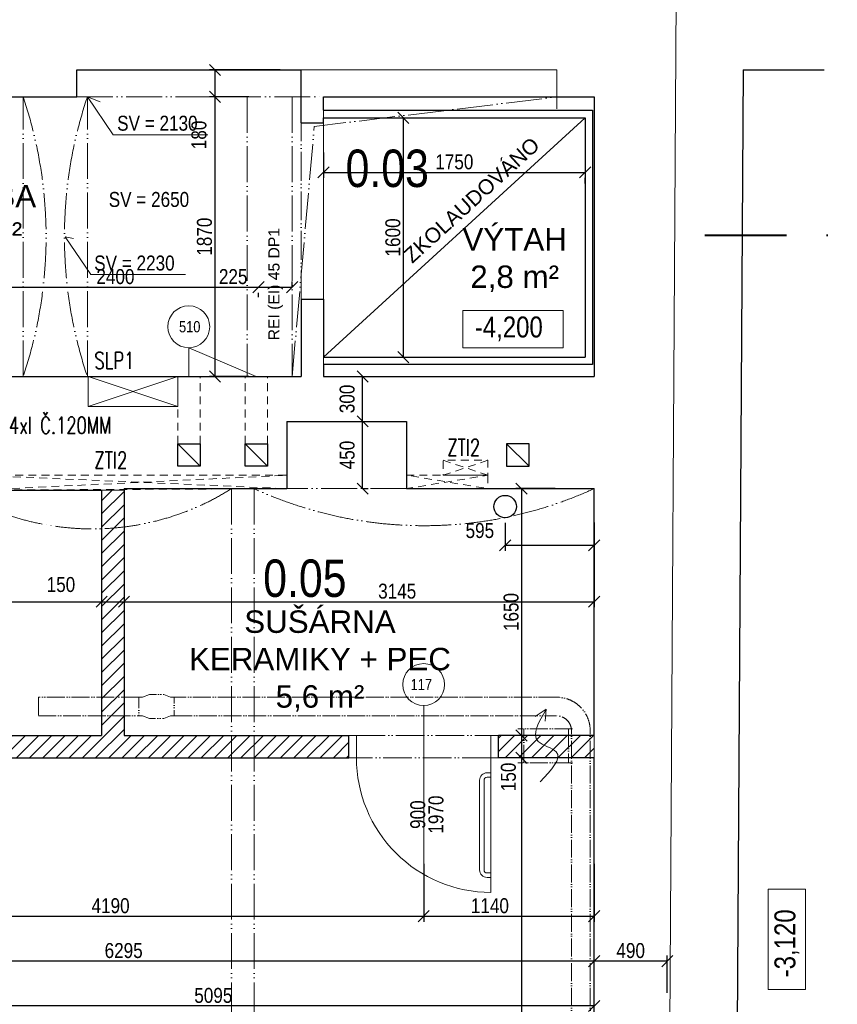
# Model space of a CAD drawing. Header units: millimetres. Extents: x -300958 to -108039, y 30118 to 292543.
# Tile 109 of 256: x -221116 to -215645, y 119277 to 125861. Entities that reach past the tile are written whole.
import ezdxf
from ezdxf.enums import TextEntityAlignment as Align

# ---------------------------------------------------------------- set-up
doc = ezdxf.new("R2010")
doc.units = ezdxf.units.MM
doc.header["$MEASUREMENT"] = 0
for name, pattern in [('ACAD_ISO05W100', [33, 24, -3, 0, -3, 0, -3]), ('DGN Style 2', [879.857395, 527.914437, -351.942958]), ('DGN Style 4', [1094.119168, 546.717885, -273.358943, 0.683397, -273.358943])]:
    doc.linetypes.add(name, pattern=pattern)
doc.layers.get('0').update_dxf_attribs({"lineweight": 13})
doc.layers.get('Defpoints').update_dxf_attribs({"color": 3, "lineweight": 13})
for name, color, linetype, lineweight in [('dims', 7, 'Continuous', 9), ('dvere', 7, 'Continuous', 9), ('ETAPY', 7, 'Continuous', 0), ('legenda', 7, 'Continuous', 13), ('Materiály', 1, 'Continuous', 13), ('navrh', 1, 'Continuous', 9), ('popis', 7, 'Continuous', 9), ('PSV', 7, 'Continuous', 13), ('rez', 7, 'Continuous', 13), ('STAVEBNÍ ÚPRAVY', 7, 'Continuous', 13), ('tenka', 7, 'Continuous', 13), ('texts', 3, 'Continuous', 30), ('výškové kóty', 7, 'Continuous', 13), ('walls', 7, 'Continuous', 13), ('zarizovaky', 5, 'Continuous', 9), ('zařizovací předměty', 7, 'Continuous', 9)]:
    doc.layers.add(name, color=color, linetype=linetype, lineweight=lineweight)
doc.styles.add('GENERATED_STYLE_8', font='arial.ttf')
doc.styles.get("Standard").update_dxf_attribs({"font": 'txt.shx'})
doc.styles.add('STYLE-0', font='ARIALN.TTF')
doc.styles.add('Style-Arial', font='arial.ttf')
doc.dimstyles.new('arch', dxfattribs={"dimscale": 50, "dimtxt": 2.5, "dimasz": 2.5, "dimexe": 1.25, "dimexo": 0.9, "dimtad": 1, "dimdec": 0, "dimtxsty": 'STYLE-0', "dimblk": 'ARCHTICK', "dimcen": 2.5, "dimadec": 0, "dimazin": 0, "dimtfac": 1, "dimtdec": 0, "dimtmove": 2, "dimatfit": 3, "dimldrblk": 'ARCHTICK', "dimfxl": 0, "dimarcsym": 0})

# ---------------------------------------------------------------- blocks, each defined once
blk = doc.blocks.new('_ArchTick')
at = {"color": 0, "linetype": 'ByBlock', "flags": 128}
blk.add_lwpolyline([(-0.5, -0.5), (0.5, 0.5)], dxfattribs=at)
blk = doc.blocks.new('*D241')
at = {"layer": 'Defpoints', "color": 0, "linetype": 'Continuous'}
for p in [(-217457.6, 122725), (-217757.6, 121075), (-217457.6, 121075)]:
    blk.add_point(p, dxfattribs=at)
at = {"layer": 'dims', "color": 0, "linetype": 'Continuous', "lineweight": -2}
for p, q in [((-217532.6, 122725), (-217795.1, 122725)), ((-217757.6, 122725), (-217757.6, 121075)), ((-217532.6, 121075), (-217795.1, 121075))]:
    blk.add_line(p, q, dxfattribs=at)
at = {"layer": 'dims', "color": 0, "linetype": 'Continuous', "lineweight": -2, "xscale": 75, "yscale": 75, "zscale": 75}
for p, rotation in [((-217757.6, 122725), 90), ((-217757.6, 121075), 270)]:
    blk.add_blockref('_ArchTick', p, dxfattribs=dict(at, rotation=rotation))
at = {"layer": 'dims', "color": 0, "linetype": 'Continuous', "insert": (-217827.4, 121900), "char_height": 100, "attachment_point": 5, "rotation": 90, "style": 'STYLE-0'}
blk.add_mtext('1650', dxfattribs=at)
blk = doc.blocks.new('*D242')
at = {"layer": 'Defpoints', "color": 0, "linetype": 'Continuous'}
for p in [(-223567.6, 119565.7), (-223567.6, 119321.6), (-217272.6, 119321.6)]:
    blk.add_point(p, dxfattribs=at)
at = {"layer": 'dims', "color": 0, "linetype": 'Continuous', "lineweight": -2}
for p, q in [((-223567.6, 119396.6), (-223567.6, 119603.2)), ((-217272.6, 119396.6), (-217272.6, 119603.2)), ((-217272.6, 119565.7), (-223567.6, 119565.7))]:
    blk.add_line(p, q, dxfattribs=at)
at = {"layer": 'dims', "color": 0, "linetype": 'Continuous', "lineweight": -2, "xscale": 75, "yscale": 75, "zscale": 75, "rotation": 180}
blk.add_blockref('_ArchTick', (-223567.6, 119565.7), dxfattribs=at)
at = {"layer": 'dims', "color": 0, "linetype": 'Continuous', "lineweight": -2, "xscale": 75, "yscale": 75, "zscale": 75}
blk.add_blockref('_ArchTick', (-217272.6, 119565.7), dxfattribs=at)
at = {"layer": 'dims', "color": 0, "linetype": 'Continuous', "insert": (-220420.1, 119635.6), "char_height": 100, "attachment_point": 5, "style": 'STYLE-0'}
blk.add_mtext('6295', dxfattribs=at)
blk = doc.blocks.new('*D243')
at = {"layer": 'Defpoints', "color": 0, "linetype": 'Continuous'}
for p in [(-218911, 123175), (-218821, 123175), (-218897.6, 122725)]:
    blk.add_point(p, dxfattribs=at)
at = {"layer": 'dims', "color": 0, "linetype": 'Continuous', "lineweight": -2}
for p, q in [((-218836, 123175), (-218783.5, 123175)), ((-218821, 122725), (-218821, 123175)), ((-218822.6, 122725), (-218783.5, 122725))]:
    blk.add_line(p, q, dxfattribs=at)
at = {"layer": 'dims', "color": 0, "linetype": 'Continuous', "lineweight": -2, "xscale": 75, "yscale": 75, "zscale": 75}
for p, rotation in [((-218821, 123175), 90), ((-218821, 122725), 270)]:
    blk.add_blockref('_ArchTick', p, dxfattribs=dict(at, rotation=rotation))
at = {"layer": 'dims', "color": 0, "linetype": 'Continuous', "insert": (-218924.4, 122950), "char_height": 100, "attachment_point": 5, "rotation": 90, "style": 'STYLE-0'}
blk.add_mtext('450', dxfattribs=at)
blk = doc.blocks.new('*D244')
at = {"layer": 'Defpoints', "color": 0, "linetype": 'Continuous'}
for p in [(-219517.6, 124079.9), (-219517.6, 124072.7), (-221917.6, 123754.9)]:
    blk.add_point(p, dxfattribs=at)
at = {"layer": 'dims', "color": 0, "linetype": 'Continuous', "lineweight": -2}
for p, q in [((-221917.6, 123829.9), (-221917.6, 124110.2)), ((-221917.6, 124072.7), (-219517.6, 124072.7)), ((-219517.6, 124004.9), (-219517.6, 124035.2))]:
    blk.add_line(p, q, dxfattribs=at)
at = {"layer": 'dims', "color": 0, "linetype": 'Continuous', "lineweight": -2, "xscale": 75, "yscale": 75, "zscale": 75, "rotation": 180}
blk.add_blockref('_ArchTick', (-221917.6, 124072.7), dxfattribs=at)
at = {"layer": 'dims', "color": 0, "linetype": 'Continuous', "lineweight": -2, "xscale": 75, "yscale": 75, "zscale": 75}
blk.add_blockref('_ArchTick', (-219517.6, 124072.7), dxfattribs=at)
at = {"layer": 'dims', "color": 0, "linetype": 'Continuous', "insert": (-220475.1, 124142.5), "char_height": 100, "attachment_point": 5, "style": 'STYLE-0'}
blk.add_mtext('2400', dxfattribs=at)
blk = doc.blocks.new('*D245')
at = {"layer": 'Defpoints', "color": 0, "linetype": 'Continuous'}
for p in [(-219297.9, 125525), (-219809.3, 125345), (-219507.6, 125345)]:
    blk.add_point(p, dxfattribs=at)
at = {"layer": 'dims', "color": 0, "linetype": 'Continuous', "lineweight": -2}
for p, q in [((-219372.9, 125525), (-219846.8, 125525)), ((-219809.3, 125525), (-219809.3, 125345)), ((-219582.6, 125345), (-219846.8, 125345))]:
    blk.add_line(p, q, dxfattribs=at)
at = {"layer": 'dims', "color": 0, "linetype": 'Continuous', "lineweight": -2, "xscale": 75, "yscale": 75, "zscale": 75}
for p, rotation in [((-219809.3, 125525), 90), ((-219809.3, 125345), 270)]:
    blk.add_blockref('_ArchTick', p, dxfattribs=dict(at, rotation=rotation))
at = {"layer": 'dims', "color": 0, "linetype": 'Continuous', "insert": (-219916, 125090.6), "char_height": 100, "attachment_point": 5, "rotation": 90, "style": 'STYLE-0'}
blk.add_mtext('180', dxfattribs=at)
blk = doc.blocks.new('*D246')
at = {"layer": 'Defpoints', "color": 0, "linetype": 'Continuous'}
for p in [(-219292.6, 124072.7), (-219517.6, 124035.2), (-219292.6, 123994.7)]:
    blk.add_point(p, dxfattribs=at)
at = {"layer": 'dims', "color": 0, "linetype": 'Continuous', "lineweight": -2}
for p, q in [((-219517.6, 124072.7), (-219292.6, 124072.7)), ((-219292.6, 124069.7), (-219292.6, 124110.2))]:
    blk.add_line(p, q, dxfattribs=at)
at = {"layer": 'dims', "color": 0, "linetype": 'Continuous', "lineweight": -2, "xscale": 75, "yscale": 75, "zscale": 75, "rotation": 180}
blk.add_blockref('_ArchTick', (-219517.6, 124072.7), dxfattribs=at)
at = {"layer": 'dims', "color": 0, "linetype": 'Continuous', "lineweight": -2, "xscale": 75, "yscale": 75, "zscale": 75}
blk.add_blockref('_ArchTick', (-219292.6, 124072.7), dxfattribs=at)
at = {"layer": 'dims', "color": 0, "linetype": 'Continuous', "insert": (-219687.4, 124142.5), "char_height": 100, "attachment_point": 5, "style": 'STYLE-0'}
blk.add_mtext('225', dxfattribs=at)
blk = doc.blocks.new('*D247')
at = {"layer": 'Defpoints', "color": 0, "linetype": 'Continuous'}
for p in [(-217867.6, 122571.5), (-217272.6, 122574.8), (-217272.6, 122346.2)]:
    blk.add_point(p, dxfattribs=at)
at = {"layer": 'dims', "color": 0, "linetype": 'Continuous', "lineweight": -2}
for p, q in [((-217867.6, 122496.5), (-217867.6, 122308.7)), ((-217272.6, 122499.8), (-217272.6, 122308.7)), ((-217867.6, 122346.2), (-217272.6, 122346.2))]:
    blk.add_line(p, q, dxfattribs=at)
at = {"layer": 'dims', "color": 0, "linetype": 'Continuous', "lineweight": -2, "xscale": 75, "yscale": 75, "zscale": 75, "rotation": 180}
blk.add_blockref('_ArchTick', (-217867.6, 122346.2), dxfattribs=at)
at = {"layer": 'dims', "color": 0, "linetype": 'Continuous', "lineweight": -2, "xscale": 75, "yscale": 75, "zscale": 75}
blk.add_blockref('_ArchTick', (-217272.6, 122346.2), dxfattribs=at)
at = {"layer": 'dims', "color": 0, "linetype": 'Continuous', "insert": (-218036.7, 122444.4), "char_height": 100, "attachment_point": 5, "style": 'STYLE-0'}
blk.add_mtext('595', dxfattribs=at)
blk = doc.blocks.new('*D248')
at = {"layer": 'Defpoints', "color": 0, "linetype": 'Continuous'}
for p in [(-219507.6, 125345), (-219809.3, 123475), (-219507.6, 123475)]:
    blk.add_point(p, dxfattribs=at)
at = {"layer": 'dims', "color": 0, "linetype": 'Continuous', "lineweight": -2}
for p, q in [((-219582.6, 125345), (-219846.8, 125345)), ((-219809.3, 125345), (-219809.3, 123475)), ((-219582.6, 123475), (-219846.8, 123475))]:
    blk.add_line(p, q, dxfattribs=at)
at = {"layer": 'dims', "color": 0, "linetype": 'Continuous', "lineweight": -2, "xscale": 75, "yscale": 75, "zscale": 75}
for p, rotation in [((-219809.3, 125345), 90), ((-219809.3, 123475), 270)]:
    blk.add_blockref('_ArchTick', p, dxfattribs=dict(at, rotation=rotation))
at = {"layer": 'dims', "color": 0, "linetype": 'Continuous', "insert": (-219879.1, 124410), "char_height": 100, "attachment_point": 5, "rotation": 90, "style": 'STYLE-0'}
blk.add_mtext('1870', dxfattribs=at)
blk = doc.blocks.new('*D249')
at = {"layer": 'Defpoints', "color": 0, "linetype": 'Continuous'}
for p in [(-218911, 123475), (-218821, 123475), (-218897.6, 123175)]:
    blk.add_point(p, dxfattribs=at)
at = {"layer": 'dims', "color": 0, "linetype": 'Continuous', "lineweight": -2}
for p, q in [((-218836, 123475), (-218783.5, 123475)), ((-218821, 123175), (-218821, 123475)), ((-218822.6, 123175), (-218783.5, 123175))]:
    blk.add_line(p, q, dxfattribs=at)
at = {"layer": 'dims', "color": 0, "linetype": 'Continuous', "lineweight": -2, "xscale": 75, "yscale": 75, "zscale": 75}
for p, rotation in [((-218821, 123475), 90), ((-218821, 123175), 270)]:
    blk.add_blockref('_ArchTick', p, dxfattribs=dict(at, rotation=rotation))
at = {"layer": 'dims', "color": 0, "linetype": 'Continuous', "insert": (-218924.4, 123325), "char_height": 100, "attachment_point": 5, "rotation": 90, "style": 'STYLE-0'}
blk.add_mtext('300', dxfattribs=at)
blk = doc.blocks.new('*D256')
at = {"layer": 'Defpoints', "color": 0, "linetype": 'Continuous'}
for p in [(-223567.6, 122394.1), (-220567.6, 122394.1), (-220567.6, 121969.1)]:
    blk.add_point(p, dxfattribs=at)
at = {"layer": 'dims', "color": 0, "linetype": 'Continuous', "lineweight": -2}
for p, q in [((-223567.6, 122319.1), (-223567.6, 121931.6)), ((-220567.6, 122319.1), (-220567.6, 121931.6)), ((-223567.6, 121969.1), (-220567.6, 121969.1))]:
    blk.add_line(p, q, dxfattribs=at)
at = {"layer": 'dims', "color": 0, "linetype": 'Continuous', "lineweight": -2, "xscale": 75, "yscale": 75, "zscale": 75, "rotation": 180}
blk.add_blockref('_ArchTick', (-223567.6, 121969.1), dxfattribs=at)
at = {"layer": 'dims', "color": 0, "linetype": 'Continuous', "lineweight": -2, "xscale": 75, "yscale": 75, "zscale": 75}
blk.add_blockref('_ArchTick', (-220567.6, 121969.1), dxfattribs=at)
at = {"layer": 'dims', "color": 0, "linetype": 'Continuous', "insert": (-222067.6, 122038.9), "char_height": 100, "attachment_point": 5, "style": 'STYLE-0'}
blk.add_mtext('3000', dxfattribs=at)
blk = doc.blocks.new('*D257')
at = {"layer": 'Defpoints', "color": 0, "linetype": 'Continuous'}
for p in [(-220567.6, 122394.1), (-220417.6, 122404.1), (-220417.6, 121969.1)]:
    blk.add_point(p, dxfattribs=at)
at = {"layer": 'dims', "color": 0, "linetype": 'Continuous', "lineweight": -2}
for p, q in [((-220567.6, 122319.1), (-220567.6, 121931.6)), ((-220417.6, 122329.1), (-220417.6, 121931.6)), ((-220567.6, 121969.1), (-220417.6, 121969.1))]:
    blk.add_line(p, q, dxfattribs=at)
at = {"layer": 'dims', "color": 0, "linetype": 'Continuous', "lineweight": -2, "xscale": 75, "yscale": 75, "zscale": 75, "rotation": 180}
blk.add_blockref('_ArchTick', (-220567.6, 121969.1), dxfattribs=at)
at = {"layer": 'dims', "color": 0, "linetype": 'Continuous', "lineweight": -2, "xscale": 75, "yscale": 75, "zscale": 75}
blk.add_blockref('_ArchTick', (-220417.6, 121969.1), dxfattribs=at)
at = {"layer": 'dims', "color": 0, "linetype": 'Continuous', "insert": (-220839.8, 122083.3), "char_height": 100, "attachment_point": 5, "style": 'STYLE-0'}
blk.add_mtext('150', dxfattribs=at)
blk = doc.blocks.new('*D258')
at = {"layer": 'Defpoints', "color": 0, "linetype": 'Continuous'}
for p in [(-220417.6, 122404.1), (-217272.6, 122404.1), (-217272.6, 121969.1)]:
    blk.add_point(p, dxfattribs=at)
at = {"layer": 'dims', "color": 0, "linetype": 'Continuous', "lineweight": -2}
for p, q in [((-220417.6, 122329.1), (-220417.6, 121931.6)), ((-217272.6, 122329.1), (-217272.6, 121931.6)), ((-220417.6, 121969.1), (-217272.6, 121969.1))]:
    blk.add_line(p, q, dxfattribs=at)
at = {"layer": 'dims', "color": 0, "linetype": 'Continuous', "lineweight": -2, "xscale": 75, "yscale": 75, "zscale": 75, "rotation": 180}
blk.add_blockref('_ArchTick', (-220417.6, 121969.1), dxfattribs=at)
at = {"layer": 'dims', "color": 0, "linetype": 'Continuous', "lineweight": -2, "xscale": 75, "yscale": 75, "zscale": 75}
blk.add_blockref('_ArchTick', (-217272.6, 121969.1), dxfattribs=at)
at = {"layer": 'dims', "color": 0, "linetype": 'Continuous', "insert": (-218589.9, 122038.9), "char_height": 100, "attachment_point": 5, "style": 'STYLE-0'}
blk.add_mtext('3145', dxfattribs=at)
blk = doc.blocks.new('*D259')
at = {"layer": 'Defpoints', "color": 0, "linetype": 'Continuous'}
for p in [(-217657.6, 121075), (-217757.6, 120925), (-217472.6, 120925)]:
    blk.add_point(p, dxfattribs=at)
at = {"layer": 'dims', "color": 0, "linetype": 'Continuous', "lineweight": -2}
for p, q in [((-217732.6, 121075), (-217795.1, 121075)), ((-217757.6, 121075), (-217757.6, 120925)), ((-217547.6, 120925), (-217795.1, 120925))]:
    blk.add_line(p, q, dxfattribs=at)
at = {"layer": 'dims', "color": 0, "linetype": 'Continuous', "lineweight": -2, "xscale": 75, "yscale": 75, "zscale": 75}
for p, rotation in [((-217757.6, 121075), 90), ((-217757.6, 120925), 270)]:
    blk.add_blockref('_ArchTick', p, dxfattribs=dict(at, rotation=rotation))
at = {"layer": 'dims', "color": 0, "linetype": 'Continuous', "insert": (-217845.6, 120797.4), "char_height": 100, "attachment_point": 5, "rotation": 90, "style": 'STYLE-0'}
blk.add_mtext('150', dxfattribs=at)
blk = doc.blocks.new('*D260')
at = {"layer": 'Defpoints', "color": 0, "linetype": 'Continuous'}
for p in [(-217272.6, 120925), (-217757.6, 116980), (-217457.6, 116980)]:
    blk.add_point(p, dxfattribs=at)
at = {"layer": 'dims', "color": 0, "linetype": 'Continuous', "lineweight": -2}
for p, q in [((-217347.6, 120925), (-217795.1, 120925)), ((-217757.6, 120925), (-217757.6, 116980)), ((-217532.6, 116980), (-217795.1, 116980))]:
    blk.add_line(p, q, dxfattribs=at)
at = {"layer": 'dims', "color": 0, "linetype": 'Continuous', "lineweight": -2, "xscale": 75, "yscale": 75, "zscale": 75}
for p, rotation in [((-217757.6, 120925), 90), ((-217757.6, 116980), 270)]:
    blk.add_blockref('_ArchTick', p, dxfattribs=dict(at, rotation=rotation))
at = {"layer": 'dims', "color": 0, "linetype": 'Continuous', "insert": (-217827.4, 118952.5), "char_height": 100, "attachment_point": 5, "rotation": 90, "style": 'STYLE-0'}
blk.add_mtext('3945', dxfattribs=at)
blk = doc.blocks.new('*D520')
at = {"layer": 'Defpoints', "color": 0, "linetype": 'Continuous'}
for p in [(-217272.6, 119565.7), (-217272.6, 119393.4), (-216782.6, 119278.4)]:
    blk.add_point(p, dxfattribs=at)
at = {"layer": 'dims', "color": 0, "linetype": 'Continuous', "lineweight": -2}
for p, q in [((-217272.6, 119468.4), (-217272.6, 119603.2)), ((-216782.6, 119353.4), (-216782.6, 119603.2)), ((-216782.6, 119565.7), (-217272.6, 119565.7))]:
    blk.add_line(p, q, dxfattribs=at)
at = {"layer": 'dims', "color": 0, "linetype": 'Continuous', "lineweight": -2, "xscale": 75, "yscale": 75, "zscale": 75, "rotation": 180}
blk.add_blockref('_ArchTick', (-217272.6, 119565.7), dxfattribs=at)
at = {"layer": 'dims', "color": 0, "linetype": 'Continuous', "lineweight": -2, "xscale": 75, "yscale": 75, "zscale": 75}
blk.add_blockref('_ArchTick', (-216782.6, 119565.7), dxfattribs=at)
at = {"layer": 'dims', "color": 0, "linetype": 'Continuous', "insert": (-217027.6, 119635.6), "char_height": 100, "attachment_point": 5, "style": 'STYLE-0'}
blk.add_mtext('490', dxfattribs=at)
blk = doc.blocks.new('*D551')
at = {"layer": 'Defpoints', "color": 0, "linetype": 'Continuous'}
for p in [(-222602.6, 120290.7), (-218412.6, 120290.7), (-218412.6, 119865.7)]:
    blk.add_point(p, dxfattribs=at)
at = {"layer": 'dims', "color": 0, "linetype": 'Continuous', "lineweight": -2}
for p, q in [((-222602.6, 120215.7), (-222602.6, 119828.2)), ((-218412.6, 120215.7), (-218412.6, 119828.2)), ((-222602.6, 119865.7), (-218412.6, 119865.7))]:
    blk.add_line(p, q, dxfattribs=at)
at = {"layer": 'dims', "color": 0, "linetype": 'Continuous', "lineweight": -2, "xscale": 75, "yscale": 75, "zscale": 75, "rotation": 180}
blk.add_blockref('_ArchTick', (-222602.6, 119865.7), dxfattribs=at)
at = {"layer": 'dims', "color": 0, "linetype": 'Continuous', "lineweight": -2, "xscale": 75, "yscale": 75, "zscale": 75}
blk.add_blockref('_ArchTick', (-218412.6, 119865.7), dxfattribs=at)
at = {"layer": 'dims', "color": 0, "linetype": 'Continuous', "insert": (-220507.6, 119935.6), "char_height": 100, "attachment_point": 5, "style": 'STYLE-0'}
blk.add_mtext('4190', dxfattribs=at)
blk = doc.blocks.new('*D552')
at = {"layer": 'Defpoints', "color": 0, "linetype": 'Continuous'}
for p in [(-218412.6, 120290.7), (-217272.6, 120290.7), (-217272.6, 119865.7)]:
    blk.add_point(p, dxfattribs=at)
at = {"layer": 'dims', "color": 0, "linetype": 'Continuous', "lineweight": -2}
for p, q in [((-218412.6, 120215.7), (-218412.6, 119828.2)), ((-217272.6, 120215.7), (-217272.6, 119828.2)), ((-218412.6, 119865.7), (-217272.6, 119865.7))]:
    blk.add_line(p, q, dxfattribs=at)
at = {"layer": 'dims', "color": 0, "linetype": 'Continuous', "lineweight": -2, "xscale": 75, "yscale": 75, "zscale": 75, "rotation": 180}
blk.add_blockref('_ArchTick', (-218412.6, 119865.7), dxfattribs=at)
at = {"layer": 'dims', "color": 0, "linetype": 'Continuous', "lineweight": -2, "xscale": 75, "yscale": 75, "zscale": 75}
blk.add_blockref('_ArchTick', (-217272.6, 119865.7), dxfattribs=at)
at = {"layer": 'dims', "color": 0, "linetype": 'Continuous', "insert": (-217969.6, 119935.6), "char_height": 100, "attachment_point": 5, "style": 'STYLE-0'}
blk.add_mtext('1140', dxfattribs=at)
blk = doc.blocks.new('*D661')
at = {"layer": 'Defpoints', "color": 0, "linetype": 'Continuous'}
for p in [(-219082.6, 125047.2), (-217332.6, 124841.1), (-217332.6, 124840.1)]:
    blk.add_point(p, dxfattribs=at)
at = {"layer": 'dims', "color": 0, "linetype": 'Continuous', "lineweight": -2}
for p, q in [((-219082.6, 124972.2), (-219082.6, 124802.6)), ((-219082.6, 124840.1), (-217332.6, 124840.1)), ((-217332.6, 124766.1), (-217332.6, 124802.6))]:
    blk.add_line(p, q, dxfattribs=at)
at = {"layer": 'dims', "color": 0, "linetype": 'Continuous', "lineweight": -2, "xscale": 75, "yscale": 75, "zscale": 75, "rotation": 180}
blk.add_blockref('_ArchTick', (-219082.6, 124840.1), dxfattribs=at)
at = {"layer": 'dims', "color": 0, "linetype": 'Continuous', "lineweight": -2, "xscale": 75, "yscale": 75, "zscale": 75}
blk.add_blockref('_ArchTick', (-217332.6, 124840.1), dxfattribs=at)
at = {"layer": 'dims', "color": 0, "linetype": 'Continuous', "insert": (-218207.6, 124909.9), "char_height": 100, "attachment_point": 5, "style": 'STYLE-0'}
blk.add_mtext('1750', dxfattribs=at)
blk = doc.blocks.new('*D662')
at = {"layer": 'Defpoints', "color": 0, "linetype": 'Continuous'}
for p in [(-219082.6, 125205), (-218548.6, 125205), (-219082.6, 123605)]:
    blk.add_point(p, dxfattribs=at)
at = {"layer": 'dims', "color": 0, "linetype": 'Continuous', "lineweight": -2}
for p, q in [((-219007.6, 125205), (-218511.1, 125205)), ((-218548.6, 123605), (-218548.6, 125205)), ((-219007.6, 123605), (-218511.1, 123605))]:
    blk.add_line(p, q, dxfattribs=at)
at = {"layer": 'dims', "color": 0, "linetype": 'Continuous', "lineweight": -2, "xscale": 75, "yscale": 75, "zscale": 75}
for p, rotation in [((-218548.6, 125205), 90), ((-218548.6, 123605), 270)]:
    blk.add_blockref('_ArchTick', p, dxfattribs=dict(at, rotation=rotation))
at = {"layer": 'dims', "color": 0, "linetype": 'Continuous', "insert": (-218618.4, 124405), "char_height": 100, "attachment_point": 5, "rotation": 90, "style": 'STYLE-0'}
blk.add_mtext('1600', dxfattribs=at)
blk = doc.blocks.new('*U48')
at = {"layer": 'rez', "linetype": 'DGN Style 4', "lineweight": 40}
blk.add_line((-376.1, 573.9), (-376.1, -573.9), dxfattribs=at)
at = {"layer": 'rez', "linetype": 'Continuous', "lineweight": 0, "flags": 128}
blk.add_lwpolyline([(-376.1, -573.9), (376.1, -573.9), (146.2, -463.7)], dxfattribs=at)
blk = doc.blocks.new('*D956')
at = {"layer": 'Defpoints', "color": 0, "linetype": 'Continuous'}
for p in [(-222367.6, 119265.7), (-222367.6, 119021.6), (-217272.6, 119021.6)]:
    blk.add_point(p, dxfattribs=at)
at = {"layer": 'dims', "color": 0, "linetype": 'Continuous', "lineweight": -2}
for p, q in [((-222367.6, 119096.6), (-222367.6, 119303.2)), ((-217272.6, 119265.7), (-222367.6, 119265.7)), ((-217272.6, 119096.6), (-217272.6, 119303.2))]:
    blk.add_line(p, q, dxfattribs=at)
at = {"layer": 'dims', "color": 0, "linetype": 'Continuous', "lineweight": -2, "xscale": 75, "yscale": 75, "zscale": 75, "rotation": 180}
blk.add_blockref('_ArchTick', (-222367.6, 119265.7), dxfattribs=at)
at = {"layer": 'dims', "color": 0, "linetype": 'Continuous', "lineweight": -2, "xscale": 75, "yscale": 75, "zscale": 75}
blk.add_blockref('_ArchTick', (-217272.6, 119265.7), dxfattribs=at)
at = {"layer": 'dims', "color": 0, "linetype": 'Continuous', "insert": (-219820.1, 119335.6), "char_height": 100, "attachment_point": 5, "style": 'STYLE-0'}
blk.add_mtext('5095', dxfattribs=at)

msp = doc.modelspace()

# ---------------------------------------------------------------- hatches: boundary and pattern name
at = {"layer": 'Materiály', "linetype": 'Continuous'}
h = msp.add_hatch(dxfattribs=at)
h.set_pattern_fill('ANSI31', color=256, scale=500, style=0)
h.paths.add_polyline_path([(-220417.6, 122715), (-220567.6, 122715), (-220567.6, 122457, 0.021483), (-220417.6, 122468.8)])
h.paths.add_polyline_path([(-220417.6, 122468.8, -0.021483), (-220567.6, 122457), (-220567.6, 121331.1), (-220417.6, 121331.1)])
h.paths.add_polyline_path([(-220567.6, 121331.1), (-220567.6, 121206.1), (-220417.6, 121206.1), (-220417.6, 121331.1)])
h.paths.add_polyline_path([(-220417.6, 121206.1), (-220567.6, 121206.1), (-220567.6, 121075), (-221547.6, 121075), (-221547.6, 120925), (-219697.6, 120925), (-219697.6, 121075), (-220417.6, 121075)])
h.paths.add_polyline_path([(-221547.6, 121075), (-221637.6, 121075), (-221637.6, 121005), (-221637.6, 120925), (-221547.6, 120925)])
h.paths.add_polyline_path([(-219697.6, 120925), (-219547.6, 120925), (-219547.6, 121075), (-219697.6, 121075)])
h.paths.add_polyline_path([(-219547.6, 121075), (-219547.6, 120925), (-218912.6, 120925), (-218912.6, 121075)])
h = msp.add_hatch(dxfattribs=at)
h.set_pattern_fill('ANSI31', color=256, scale=500, style=0)
h.paths.add_polyline_path([(-217272.6, 121075), (-217298.4, 121075), (-217298.4, 120925), (-217272.6, 120925)])
h.paths.add_polyline_path([(-217298.4, 121075), (-217423.4, 121075), (-217423.4, 120925), (-217298.4, 120925)])
h.paths.add_polyline_path([(-217423.4, 121075), (-217443.6, 121075), (-217443.6, 120925), (-217423.4, 120925)])
edge = h.paths.add_edge_path()
edge.add_line((-217443.6, 121075), (-217664.8, 121075))
edge.add_spline(control_points=[(-217664.8, 121075), (-217663.6, 121059.5), (-217643.8, 121011), (-217521.7, 120986.3), (-217512.3, 120940.5), (-217515.2, 120925)], knot_values=[166.725186, 166.725186, 166.725186, 166.725186, 221.436221, 360.727283, 420.047711, 420.047711, 420.047711, 420.047711], degree=3, periodic=0)
edge.add_line((-217515.2, 120925), (-217443.6, 120925))
edge.add_line((-217443.6, 120925), (-217443.6, 121075))
edge = h.paths.add_edge_path()
edge.add_spline(control_points=[(-217515.2, 120925), (-217512.3, 120940.5), (-217521.7, 120986.3), (-217643.8, 121011), (-217663.6, 121059.5), (-217664.8, 121075)], knot_values=[166.725186, 166.725186, 166.725186, 166.725186, 226.045614, 365.336676, 420.047711, 420.047711, 420.047711, 420.047711], degree=3, periodic=0)
edge.add_line((-217664.8, 121075), (-217743.6, 121075))
edge.add_line((-217743.6, 121075), (-217743.6, 120925))
edge.add_line((-217743.6, 120925), (-217515.2, 120925))
h.paths.add_polyline_path([(-217743.6, 121075), (-217912.6, 121075), (-217912.6, 120925), (-217743.6, 120925)])

# ---------------------------------------------------------------- linework, layer by layer
at = {"layer": 'dvere', "linetype": 'ACAD_ISO05W100', "ltscale": 8}
for p, q in [((-219232.6, 123992), (-219232.6, 125172)), ((-218862.6, 121075), (-217962.6, 121075)), ((-217962.6, 120925), (-218862.6, 120925))]:
    msp.add_line(p, q, dxfattribs=at)
at = {"layer": 'dvere', "linetype": 'Continuous'}
msp.add_line((-218412.6, 121275), (-218412.6, 120087.7), dxfattribs=at)
at = {"layer": 'dvere', "linetype": 'Continuous', "flags": 128}
for points in [[(-218912.6, 121075), (-218862.6, 121075), (-218862.6, 120925), (-218912.6, 120925)], [(-217912.6, 121075), (-217962.6, 121075), (-217962.6, 120925), (-217912.6, 120925)]]:
    msp.add_lwpolyline(points, dxfattribs=at)
msp.add_lwpolyline([(-217962.6, 120925), (-217962.6, 120025), (-217962.6, 120925), (-217962.6, 120025, -0.414214), (-218862.6, 120925)], format="xyb", dxfattribs=at)
at = {"layer": 'navrh', "linetype": 'Continuous', "lineweight": 30}
for p, q in [((-220567.6, 122715), (-220567.6, 121075)), ((-220417.6, 122725), (-220417.6, 121075)), ((-221637.6, 121075), (-220567.6, 121075)), ((-220417.6, 121075), (-218912.6, 121075)), ((-218912.6, 120925), (-218912.6, 121075)), ((-217912.6, 120925), (-217912.6, 121075)), ((-217272.6, 121075), (-217912.6, 121075)), ((-221637.6, 120925), (-218912.6, 120925)), ((-217272.6, 120925), (-217912.6, 120925))]:
    msp.add_line(p, q, dxfattribs=at)
at = {"layer": 'popis', "linetype": 'Continuous'}
for p, q in [((-217666.6, 121200.5), (-217593.6, 121249.5)), ((-217593.6, 121249.5), (-217600.6, 121170.5))]:
    msp.add_line(p, q, dxfattribs=at)
at = {"layer": 'popis', "flags": 128}
for points in [[(-219856.9, 125091.6), (-220491.2, 125091.6), (-220662.6, 125345), (-220576.5, 125312.1)], [(-220005.5, 124156.6), (-220639.8, 124156.6), (-220811.2, 124410), (-220755.8, 124396.8)]]:
    msp.add_lwpolyline(points, dxfattribs=at)
at = {"layer": 'popis', "linetype": 'Continuous'}
msp.add_spline([(-217593.6, 121249.5), (-217646.6, 121034.5), (-217525.6, 120965.5), (-217633.6, 120763.5)], degree=3, dxfattribs=at)
at = {"layer": 'PSV', "linetype": 'Continuous', "lineweight": 0}
for p in [(-219532.6, 123475), (-219984.3, 123475)]:
    msp.add_line(p, (-219984.3, 123667.8), dxfattribs=at)
for centre in [(-219984.3, 123807.9), (-218412.6, 121415)]:
    msp.add_circle(centre, 140.1, dxfattribs=at)
at = {"layer": 'STAVEBNÍ ÚPRAVY', "linetype": 'Continuous', "lineweight": 13}
for p, q in [((-220657.6, 123275), (-220057.6, 123475)), ((-220057.6, 123275), (-220657.6, 123475))]:
    msp.add_line(p, q, dxfattribs=at)
at = {"layer": 'STAVEBNÍ ÚPRAVY', "linetype": 'Continuous', "lineweight": 13, "flags": 128}
msp.add_lwpolyline([(-220657.6, 123475), (-220057.6, 123475), (-220057.6, 123275), (-220657.6, 123275)], close=True, dxfattribs=at)
at = {"layer": 'tenka', "linetype": 'Continuous'}
for p, q in [((-216682.6, 132620), (-216782.6, 116190)), ((-219517.6, 125525), (-217522.6, 125525)), ((-217522.6, 125525), (-217522.6, 125265)), ((-219082.6, 125205), (-219082.6, 125255)), ((-219082.6, 123992), (-219082.6, 125172)), ((-219082.6, 123605), (-219082.6, 123555)), ((-220567.6, 122715), (-220417.6, 122715)), ((-217272.6, 120925), (-217272.6, 121075))]:
    msp.add_line(p, q, dxfattribs=at)
at = {"layer": 'tenka', "linetype": 'ACAD_ISO05W100', "ltscale": 10}
for p, q in [((-221092.6, 123475), (-221092.6, 125345)), ((-220732.6, 125345), (-219082.6, 125345)), ((-220662.6, 123475), (-220662.6, 125345)), ((-219592.6, 125345), (-219592.6, 123475)), ((-219292.6, 125345), (-219292.6, 123475)), ((-218527.6, 122725), (-219327.6, 122725))]:
    msp.add_line(p, q, dxfattribs=at)
at = {"layer": 'tenka', "linetype": 'DGN Style 2', "ltscale": 0.1}
for p, q in [((-220057.6, 123025), (-220057.6, 123475)), ((-219907.6, 123025), (-219907.6, 123475)), ((-219607.6, 123025), (-219607.6, 123475)), ((-219457.6, 123025), (-219457.6, 123475)), ((-217982.7, 122814.9), (-217982.7, 122725))]:
    msp.add_line(p, q, dxfattribs=at)
at = {"layer": 'tenka', "linetype": 'ACAD_ISO05W100', "ltscale": 10, "flags": 128}
for points in [[(-221092.6, 125345, -0.164277), (-221092.6, 123475)], [(-220662.6, 125345, 0.164277), (-220662.6, 123475)], [(-219697.6, 122725, -0.285537), (-221547.6, 122715)], [(-217272.6, 122725, -0.217786), (-219547.6, 122725)]]:
    msp.add_lwpolyline(points, format="xyb", dxfattribs=at)
for points in [[(-219292.6, 123475), (-219144.5, 125146.9), (-217522.6, 125345)], [(-219697.6, 122725), (-219697.6, 116980)], [(-219547.6, 122725), (-219547.6, 116980)]]:
    msp.add_lwpolyline(points, dxfattribs=at)
at = {"layer": 'tenka', "linetype": 'DGN Style 2', "ltscale": 0.1, "flags": 128}
for points in [[(-218282.7, 122914.9), (-217982.7, 122814.9), (-218282.6, 122815), (-217982.7, 122914.9)], [(-221397.6, 122715), (-221397.6, 122815), (-219327.6, 122814.7), (-221397.6, 122715), (-219327.6, 122725), (-221397.6, 122815)], [(-218527.6, 122725), (-218527.6, 122815), (-217982.7, 122814.9), (-218527.6, 122725), (-217982.7, 122725), (-218527.6, 122815)]]:
    msp.add_lwpolyline(points, dxfattribs=at)
msp.add_lwpolyline([(-218282.6, 122815), (-217982.7, 122814.9), (-217982.7, 122914.9), (-218282.7, 122914.9)], close=True, dxfattribs=at)
at = {"layer": 'výškové kóty', "linetype": 'Continuous', "lineweight": 0, "flags": 128}
for points in [[(-218150.9, 123917.1), (-217480.2, 123917.1), (-217480.2, 123667.6), (-218150.9, 123667.6)], [(-216106.7, 119376.5), (-216106.7, 120047.2), (-215857.1, 120047.2), (-215857.1, 119376.5)]]:
    msp.add_lwpolyline(points, close=True, dxfattribs=at)
at = {"layer": 'walls', "linetype": 'Continuous', "lineweight": 30}
for p, q in [((-220732.6, 125345), (-220732.6, 125525)), ((-220732.6, 125525), (-219232.6, 125525)), ((-219232.6, 125172), (-219232.6, 125525)), ((-216275.8, 125525), (-216327.8, 116980)), ((-216275.8, 125525), (-215732.6, 125525)), ((-221292.6, 125345), (-220732.6, 125345)), ((-219082.6, 125255), (-219082.6, 125345)), ((-219082.6, 125345), (-217272.6, 125345)), ((-217272.6, 125345), (-217272.6, 123475)), ((-219232.6, 125172), (-219082.6, 125172)), ((-219232.6, 125172), (-219082.6, 125172)), ((-219082.6, 125205), (-217332.6, 125205)), ((-219082.6, 125172), (-219082.6, 125205)), ((-219082.6, 123605), (-217332.6, 125205)), ((-217332.6, 125205), (-217332.6, 123605)), ((-219232.6, 123992), (-219082.6, 123992)), ((-219232.6, 123992), (-219082.6, 123992)), ((-219232.6, 123992), (-219232.6, 123475)), ((-219082.6, 123992), (-219082.6, 123605)), ((-219082.6, 123605), (-217332.6, 123605)), ((-219082.6, 123555), (-219082.6, 123475)), ((-221292.6, 123475), (-219232.6, 123475)), ((-219082.6, 123475), (-217272.6, 123475)), ((-219327.6, 123175), (-218527.6, 123175)), ((-219327.6, 123175), (-219327.6, 122725)), ((-218527.6, 123175), (-218527.6, 122725)), ((-220057.6, 123025), (-219907.6, 122875)), ((-219607.6, 123025), (-219457.6, 122875)), ((-217857.6, 123025), (-217707.6, 122875)), ((-221397.6, 122715), (-220567.6, 122715)), ((-220417.6, 122725), (-219327.6, 122725)), ((-218527.6, 122725), (-217272.6, 122725)), ((-217272.6, 121075), (-217272.6, 122725)), ((-217272.6, 116980), (-217272.6, 120925))]:
    msp.add_line(p, q, dxfattribs=at)
at = {"layer": 'walls', "linetype": 'Continuous', "lineweight": 30, "flags": 128}
msp.add_lwpolyline([(-219082.6, 125255), (-217282.6, 125255), (-217282.6, 123555), (-219082.6, 123555)], dxfattribs=at)
for points in [[(-220057.6, 123025), (-219907.6, 123025), (-219907.6, 122875), (-220057.6, 122875)], [(-219607.6, 123025), (-219457.6, 123025), (-219457.6, 122875), (-219607.6, 122875)], [(-217707.6, 123025), (-217857.6, 123025), (-217857.6, 122875), (-217707.6, 122875)]]:
    msp.add_lwpolyline(points, close=True, dxfattribs=at)
at = {"layer": 'walls', "linetype": 'Continuous', "lineweight": 30}
msp.add_circle((-217867.6, 122605), 75, dxfattribs=at)
at = {"layer": 'zarizovaky', "linetype": 'Continuous', "lineweight": 0, "flags": 128}
for points in [[(-217963.5, 120125), (-217988.5, 120125, -0.414214), (-218038.5, 120175), (-218038.5, 120775, -0.414214), (-217988.5, 120825), (-217962.6, 120825), (-217962.6, 120825)], [(-217963.5, 120155), (-217988.5, 120155, -0.414214), (-218008.5, 120175), (-218008.5, 120775, -0.414214), (-217988.5, 120795), (-217962.6, 120795)]]:
    msp.add_lwpolyline(points, format="xyb", dxfattribs=at)
at = {"layer": 'zařizovací předměty', "linetype": 'ACAD_ISO05W100', "lineweight": 0, "ltscale": 5}
for p, q in [((-220317.6, 121331.1), (-220990.7, 121331.1)), ((-220990.7, 121331.1), (-220990.7, 121206.1)), ((-217523.4, 121330.5), (-220081.6, 121330.5)), ((-220990.7, 121206.1), (-220317.6, 121206.1)), ((-220081.6, 121205.5), (-217523.4, 121205.5)), ((-217416.6, 121119.5), (-217782.6, 121119.5)), ((-217743.6, 120891.5), (-217743.6, 121119.5)), ((-217443.6, 121119.5), (-217443.6, 120891.5)), ((-217423.4, 117283.9), (-217423.4, 121105.5)), ((-217298.4, 117283.9), (-217298.4, 121105.5)), ((-217416.6, 120891.5), (-217782.6, 120891.5))]:
    msp.add_line(p, q, dxfattribs=at)
at = {"layer": 'zařizovací předměty', "linetype": 'ACAD_ISO05W100', "lineweight": 0, "ltscale": 5, "flags": 128}
msp.add_lwpolyline([(-220317.6, 121331.1), (-220293.6, 121331.1), (-220247.6, 121348.9), (-220151.6, 121348.9), (-220105.6, 121331.7), (-220081.6, 121331.7), (-220081.6, 121206.7), (-220105.6, 121206.7), (-220151.6, 121188.9), (-220247.6, 121188.9), (-220293.6, 121206.1), (-220317.6, 121206.1), (-220317.6, 121331.1)], dxfattribs=at)
at = {"layer": 'zařizovací předměty', "linetype": 'ACAD_ISO05W100', "lineweight": 0, "ltscale": 5}
for radius in [225, 100]:
    msp.add_arc((-217523.4, 121105.5), radius, 0, 90, dxfattribs=at)

# ---------------------------------------------------------------- block references
at = {"layer": 'rez', "linetype": 'DGN Style 4', "lineweight": 40, "rotation": 90}
msp.add_blockref('*U48', (-215958.7, 124796.1), dxfattribs=at)

# ---------------------------------------------------------------- texts
at = {"layer": 'dims', "linetype": 'Continuous', "style": 'STYLE-0'}
for s, p in [('SV = 2130', (-220194.5, 125168.9)), ('SV = 2650', (-220250.8, 124659.1)), ('SV = 2230', (-220348.1, 124233.9))]:
    msp.add_text(s, height=100, dxfattribs=at).set_placement(p, align=Align.MIDDLE_CENTER)
at = {"layer": 'dvere', "linetype": 'Continuous', "insert": (-218390.7, 120545.3), "char_height": 100, "attachment_point": 5, "rotation": 90, "line_spacing_factor": 0.72871, "style": 'STYLE-0'}
msp.add_mtext('900\\P1970', dxfattribs=at)
at = {"layer": 'ETAPY', "linetype": 'Continuous', "lineweight": 30, "insert": (-218556.8, 124300.9), "char_height": 100, "width": 1917.071, "attachment_point": 1, "rotation": 42.249, "style": 'GENERATED_STYLE_8'}
msp.add_mtext('\\A1;ZKOLAUDOVÁNO', dxfattribs=at)
at = {"layer": 'legenda', "linetype": 'Continuous', "lineweight": 0, "insert": (-221187.7, 123148.7), "char_height": 112, "attachment_point": 4, "rotation": 0.00909, "line_spacing_factor": 0.803213, "style": 'Style-Arial'}
msp.add_mtext('{\\Fromans|c238;\\W0.71429;4xI Č.120MM}', dxfattribs=at)
at = {"layer": 'popis', "linetype": 'Continuous', "lineweight": 0, "char_height": 150, "attachment_point": 2, "style": 'GENERATED_STYLE_8'}
for s, insert, width in [('CHODBA\\P15,6 m²', (-221453.5, 124756.5), 1303.837), ('VÝTAH\\P2,8 m²', (-217803.8, 124467.4), 1303.837), ('SUŠÁRNA \\PKERAMIKY + PEC\\P5,6 m²', (-219106.5, 121910.6), 2230.395)]:
    msp.add_mtext(s, dxfattribs=dict(at, insert=insert, width=width))
at = {"layer": 'PSV', "linetype": 'Continuous', "lineweight": 0, "style": 'STYLE-0'}
for s, p in [('510', (-219978, 123807.9)), ('117', (-218428.5, 121415))]:
    msp.add_text(s, height=75, dxfattribs=at).set_placement(p, align=Align.MIDDLE_CENTER)
at = {"layer": 'PSV', "linetype": 'Continuous', "lineweight": 0, "insert": (-219403.6, 124092.7), "char_height": 75, "attachment_point": 5, "rotation": 90, "line_spacing_factor": 0.734574, "style": 'STYLE-0'}
msp.add_mtext('\\fArial|b0|i0|c238|p39;REI (EI) 45 DP1 ', dxfattribs=at)
at = {"layer": 'texts', "linetype": 'Continuous', "lineweight": 0, "char_height": 250, "attachment_point": 5, "line_spacing_factor": 0.725795}
for s, insert in [('\\fArial Narrow|b0|i0|c238|p39;0.03', (-218656.6, 124865.5)), ('{\\fArial Narrow|b0|i0|c238|p39;0.05}', (-219207.8, 122124.4))]:
    msp.add_mtext(s, dxfattribs=dict(at, insert=insert))
at = {"layer": 'výškové kóty', "linetype": 'Continuous', "lineweight": 0, "insert": (-218070.4, 123876.2), "char_height": 140, "width": 1046.843, "attachment_point": 1, "style": 'STYLE-0'}
msp.add_mtext('-4,200', dxfattribs=at)
at = {"layer": 'výškové kóty', "linetype": 'Continuous', "lineweight": 0, "insert": (-216065.8, 119457.1), "char_height": 140, "width": 1046.843, "attachment_point": 1, "rotation": 90, "style": 'STYLE-0'}
msp.add_mtext('-3,120', dxfattribs=at)
at = {"layer": 'zařizovací předměty', "linetype": 'Continuous', "char_height": 112, "attachment_point": 4, "rotation": 0.00116, "line_spacing_factor": 0.765173, "style": 'Style-Arial'}
for s, insert in [('{\\Fromans|c238;\\W0.71429;SLP1}', (-220615.4, 123582.1)), ('{\\Fromans|c238;\\W0.71429;ZTI2}', (-218254, 123000.9)), ('{\\Fromans|c238;\\W0.71429;ZTI2}', (-220615.4, 122915.5))]:
    msp.add_mtext(s, dxfattribs=dict(at, insert=insert))

# ---------------------------------------------------------------- dimensions: what is measured, and where the dimension line sits
at = {"layer": 'dims', "linetype": 'Continuous'}
for base, p1, p2, angle, picture, middle in [((-219809.3, 125345), (-219297.9, 125525), (-219507.6, 125345), 270, '*D245', (-219916, 125090.6)), ((-218821, 123475), (-218897.6, 123175), (-218911, 123475), 90, '*D249', (-218924.4, 123325)), ((-218821, 123175), (-218897.6, 122725), (-218911, 123175), 90, '*D243', (-218924.4, 122950)), ((-217757.6, 120925), (-217657.6, 121075), (-217472.6, 120925), 270, '*D259', (-217845.6, 120797.4))]:
    dim = msp.add_linear_dim(base=base, p1=p1, p2=p2, angle=angle, dimstyle='arch', override={"dimtxt": 2, "dimasz": 1.5, "dimexe": 0.75, "dimexo": 1.5, "dimgap": 0.375, "dimcen": 0.05}, dxfattribs=at)
    dim.commit()
    dim.dimension.update_dxf_attribs({"geometry": picture, "text_midpoint": middle, "dimtype": 160})
for base, p1, p2, angle, picture, middle in [((-219809.3, 123475), (-219507.6, 125345), (-219507.6, 123475), 270, '*D248', (-219879.1, 124410)), ((-218548.6, 125205), (-219082.6, 123605), (-219082.6, 125205), 90, '*D662', (-218618.4, 124405)), ((-217757.6, 121075), (-217457.6, 122725), (-217457.6, 121075), 270, '*D241', (-217827.4, 121900)), ((-217757.6, 116980), (-217272.6, 120925), (-217457.6, 116980), 270, '*D260', (-217827.4, 118952.5)), ((-223567.6, 119565.7), (-217272.6, 119321.6), (-223567.6, 119321.6), 180, '*D242', (-220420.1, 119635.6)), ((-217272.6, 119565.7), (-216782.6, 119278.4), (-217272.6, 119393.4), 180, '*D520', (-217027.6, 119635.6)), ((-222367.6, 119265.7), (-217272.6, 119021.6), (-222367.6, 119021.6), 180, '*D956', (-219820.1, 119335.6))]:
    dim = msp.add_linear_dim(base=base, p1=p1, p2=p2, angle=angle, dimstyle='arch', override={"dimtxt": 2, "dimasz": 1.5, "dimexe": 0.75, "dimexo": 1.5, "dimgap": 0.375, "dimcen": 0.05}, dxfattribs=at)
    dim.commit()
    dim.dimension.update_dxf_attribs({"geometry": picture, "text_midpoint": middle})
for base, p1, p2, picture, middle in [((-217332.6, 124840.1), (-219082.6, 125047.2), (-217332.6, 124841.1), '*D661', (-218207.6, 124909.9)), ((-220567.6, 121969.1), (-223567.6, 122394.1), (-220567.6, 122394.1), '*D256', (-222067.6, 122038.9)), ((-218412.6, 119865.7), (-222602.6, 120290.7), (-218412.6, 120290.7), '*D551', (-220507.6, 119935.6))]:
    dim = msp.add_linear_dim(base=base, p1=p1, p2=p2, dimstyle='arch', override={"dimtxt": 2, "dimasz": 1.5, "dimexe": 0.75, "dimexo": 1.5, "dimgap": 0.375, "dimcen": 0.05}, dxfattribs=at)
    dim.commit()
    dim.dimension.update_dxf_attribs({"geometry": picture, "text_midpoint": middle})
for base, p1, p2, picture, middle in [((-219517.6, 124072.7), (-221917.6, 123754.9), (-219517.6, 124079.9), '*D244', (-220475.1, 124142.5)), ((-219292.6, 124072.7), (-219517.6, 124035.2), (-219292.6, 123994.7), '*D246', (-219687.4, 124142.5)), ((-217272.6, 122346.2), (-217867.6, 122571.5), (-217272.6, 122574.8), '*D247', (-218036.7, 122444.4)), ((-220417.6, 121969.1), (-220567.6, 122394.1), (-220417.6, 122404.1), '*D257', (-220839.8, 122083.3)), ((-217272.6, 121969.1), (-220417.6, 122404.1), (-217272.6, 122404.1), '*D258', (-218589.9, 122038.9)), ((-217272.6, 119865.7), (-218412.6, 120290.7), (-217272.6, 120290.7), '*D552', (-217969.6, 119935.6))]:
    dim = msp.add_linear_dim(base=base, p1=p1, p2=p2, dimstyle='arch', override={"dimtxt": 2, "dimasz": 1.5, "dimexe": 0.75, "dimexo": 1.5, "dimgap": 0.375, "dimcen": 0.05}, dxfattribs=at)
    dim.commit()
    dim.dimension.update_dxf_attribs({"geometry": picture, "text_midpoint": middle, "dimtype": 160})

doc.saveas('drawing.dxf')
